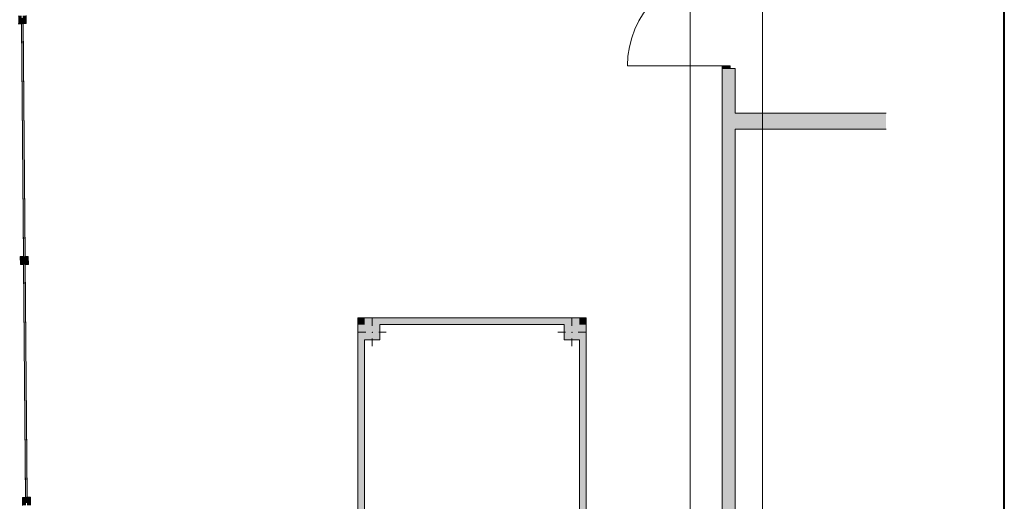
# Model space of a CAD drawing. Header units: millimetres. Extents: x 0 to 1208, y -24 to 589.
# Tile 43 of 49: x 354 to 415, y 347 to 377. Entities that reach past the tile are written whole.
import ezdxf
from ezdxf.xclip import XClip

# ---------------------------------------------------------------- set-up
doc = ezdxf.new("R2010")
doc.units = ezdxf.units.MM
doc.header["$MEASUREMENT"] = 0
doc.header["$XCLIPFRAME"] = 0
doc.linetypes.add('Wipeout_Contour', pattern=[1000, 0, -1000])
for name, color, linetype in [('Конструктив - колонны ул сущ.', 7, 'Continuous'), ('Конструктив - Стены Внутр сущ.', 7, 'Continuous'), ('Конструктив - Стены наружние фасад', 7, 'Continuous'), ('Конструктив - Фасадные стены сущ', 7, 'Continuous'), ('Местность - Забор', 7, 'Continuous'), ('Элемент Модели - Оси', 7, 'Continuous')]:
    doc.layers.add(name, color=color, linetype=linetype)

# ---------------------------------------------------------------- blocks, each defined once
blk = doc.blocks.new('Чертеж_2_2', base_point=(217.704, 72.604))
at = {"layer": 'Конструктив - колонны ул сущ.', "linetype": 'Continuous', "lineweight": 0, "true_color": 0x424b4b}
for points in [[(375.178, 357.104), (376.128, 357.104), (376.128, 358.054), (375.178, 358.054)], [(387.603, 358.054), (387.603, 357.104), (388.553, 357.104), (388.553, 358.054)]]:
    blk.add_hatch(color=139, dxfattribs=at).paths.add_polyline_path(points)
at = {"layer": 'Конструктив - Стены Внутр сущ.', "linetype": 'Continuous', "lineweight": 0, "true_color": 0x000000}
for points in [[(397.654, 370.219), (397.654, 371.219), (397.504, 371.219), (397.504, 370.219)], [(398.254, 370.219), (398.254, 371.219), (397.654, 371.219), (397.654, 370.219)], [(398.254, 371.219), (398.254, 370.219), (407.644, 370.219), (407.644, 371.219)]]:
    blk.add_hatch(color=18, dxfattribs=at).paths.add_polyline_path(points)
at = {"layer": 'Конструктив - Стены наружние фасад', "linetype": 'Continuous', "lineweight": 0, "true_color": 0x7f7f7f}
blk.add_hatch(color=8, dxfattribs=at).paths.add_polyline_path([(397.929, 374.004), (397.929, 374.164), (397.429, 374.164), (397.429, 374.004)])
at = {"layer": 'Конструктив - Стены наружние фасад', "linetype": 'Continuous', "lineweight": 0, "true_color": 0x000000}
for points in [[(397.429, 343.104), (397.504, 343.104), (397.504, 374.004), (397.429, 374.004)], [(397.504, 371.219), (397.654, 371.219), (397.654, 374.004), (397.504, 374.004)], [(397.654, 374.004), (397.654, 371.219), (398.254, 371.219), (398.254, 374.004)], [(397.504, 370.219), (397.504, 343.104), (397.654, 343.104), (397.654, 370.219)], [(397.654, 370.219), (397.654, 343.104), (398.254, 343.104), (398.254, 370.219)]]:
    blk.add_hatch(color=18, dxfattribs=at).paths.add_polyline_path(points)
at = {"layer": 'Конструктив - Фасадные стены сущ', "linetype": 'Continuous', "lineweight": 0, "true_color": 0x000000}
for points in [[(375.178, 358.054), (374.753, 358.479), (374.753, 358.054)], [(375.178, 358.479), (374.753, 358.479), (375.178, 358.054)], [(375.178, 358.054), (374.753, 358.054), (374.753, 328.679), (375.178, 328.679)], [(375.178, 358.054), (388.553, 358.054), (388.553, 358.479), (375.178, 358.479)], [(388.553, 358.054), (388.978, 358.054), (388.978, 358.479)], [(388.553, 358.054), (388.978, 358.479), (388.553, 358.479)], [(388.553, 358.054), (388.553, 315.286), (388.978, 315.506), (388.978, 358.054)]]:
    blk.add_hatch(color=18, dxfattribs=at).paths.add_polyline_path(points)
at = {"layer": 'Конструктив - колонны ул сущ.', "color": 7, "linetype": 'Continuous', "lineweight": 15, "ltscale": 0.5}
for p, q in [((375.653, 357.979), (375.653, 358.454)), ((388.078, 357.979), (388.078, 358.454)), ((375.253, 357.579), (374.778, 357.579)), ((376.053, 357.579), (376.528, 357.579)), ((387.678, 357.579), (387.203, 357.579)), ((388.478, 357.579), (388.953, 357.579)), ((375.653, 357.179), (375.653, 356.704)), ((388.078, 357.179), (388.078, 356.704))]:
    blk.add_line(p, q, dxfattribs=at)
at = {"layer": 'Конструктив - колонны ул сущ.', "color": 7, "linetype": 'Continuous', "lineweight": 15, "ltscale": 0.5, "flags": 128}
for points in [[(375.178, 357.104), (376.128, 357.104), (376.128, 358.054)], [(387.603, 358.054), (387.603, 357.104), (388.553, 357.104)]]:
    blk.add_lwpolyline(points, dxfattribs=at)
at = {"layer": 'Конструктив - колонны ул сущ.', "color": 7, "linetype": 'Continuous', "lineweight": 15, "ltscale": 0.5}
for p in [(375.653, 357.579), (388.078, 357.579)]:
    blk.add_point(p, dxfattribs=at)
at = {"layer": 'Конструктив - Стены Внутр сущ.', "color": 7, "linetype": 'Continuous', "lineweight": 15, "ltscale": 0.5, "flags": 128}
for points in [[(407.644, 371.219), (398.254, 371.219)], [(398.254, 370.219), (407.644, 370.219)]]:
    blk.add_lwpolyline(points, dxfattribs=at)
at = {"layer": 'Конструктив - Стены наружние фасад', "color": 7, "linetype": 'Continuous', "lineweight": 15, "ltscale": 0.5}
for p, q in [((397.429, 374.164), (391.539, 374.164)), ((397.929, 374.164), (397.429, 374.164)), ((397.429, 374.164), (397.429, 374.004)), ((397.429, 374.004), (397.429, 373.789)), ((397.429, 374.004), (397.504, 374.004)), ((397.429, 374.004), (397.929, 374.004)), ((397.429, 374.004), (397.504, 374.004)), ((397.429, 374.004), (397.504, 374.004)), ((397.429, 374.004), (397.429, 373.789)), ((397.429, 374.004), (397.429, 373.789)), ((397.504, 374.004), (397.654, 374.004)), ((397.504, 374.004), (397.654, 374.004)), ((397.504, 374.004), (397.654, 374.004)), ((397.654, 374.004), (397.929, 374.004)), ((397.654, 374.004), (397.929, 374.004)), ((397.654, 374.004), (397.929, 374.004)), ((397.929, 374.004), (397.929, 374.164)), ((397.929, 374.004), (398.254, 374.004)), ((397.929, 374.004), (398.254, 374.004)), ((397.929, 374.004), (398.254, 374.004)), ((398.254, 374.004), (398.254, 373.789)), ((398.254, 374.004), (398.254, 373.789)), ((398.254, 374.004), (398.254, 373.789))]:
    blk.add_line(p, q, dxfattribs=at)
at = {"layer": 'Конструктив - Стены наружние фасад', "color": 7, "linetype": 'Continuous', "lineweight": 15, "ltscale": 0.5, "flags": 128}
for points in [[(397.429, 374.004), (397.429, 343.104)], [(398.254, 371.219), (398.254, 374.004)], [(398.254, 343.104), (398.254, 370.219)]]:
    blk.add_lwpolyline(points, dxfattribs=at)
at = {"layer": 'Конструктив - Стены наружние фасад', "color": 7, "linetype": 'Continuous', "lineweight": 15, "ltscale": 0.5}
blk.add_arc((397.429, 374.164), 5.89, 90, 180, dxfattribs=at)
at = {"layer": 'Конструктив - Фасадные стены сущ', "color": 7, "linetype": 'Continuous', "lineweight": 15, "ltscale": 0.5, "flags": 128}
for points in [[(374.753, 358.479), (374.753, 358.054)], [(388.978, 358.479), (374.753, 358.479)], [(374.753, 358.054), (374.753, 328.679)], [(376.128, 358.054), (387.603, 358.054)], [(388.978, 358.479), (388.978, 358.054)], [(388.978, 315.506), (388.978, 358.054)], [(375.178, 341.512), (375.178, 357.104)], [(388.553, 357.104), (388.553, 341.512)]]:
    blk.add_lwpolyline(points, dxfattribs=at)
at = {"layer": 'Элемент Модели - Оси', "color": 7, "linetype": 'Continuous', "lineweight": 15, "ltscale": 0.5}
for p, q in [((395.454, 533.604), (395.454, 137.362)), ((399.954, 533.604), (399.954, 137.362))]:
    blk.add_line(p, q, dxfattribs=at)
at = {"color": 254, "linetype": 'Wipeout_Contour', "lineweight": 0, "ltscale": 6013.022264}
blk.add_wipeout([(353.946, 361.793), (354.073, 347.293), (354.098, 347.293), (354.099, 347.143), (354.149, 347.144), (354.148, 347.294), (354.173, 347.294), (354.046, 361.793), (354.021, 361.793), (354.019, 361.943), (353.969, 361.943), (353.971, 361.793)], dxfattribs=at).dxf.layer = 'Местность - Забор'
at = {"layer": 'Местность - Забор', "linetype": 'Continuous', "lineweight": 0, "true_color": 0x000000}
blk.add_hatch(color=18, dxfattribs=at).paths.add_polyline_path([(354.149, 347.144), (354.099, 347.143), (354.098, 347.293), (353.873, 347.291), (353.877, 346.791), (354.102, 346.793), (354.101, 346.943), (354.151, 346.944), (354.152, 346.794), (354.377, 346.796), (354.373, 347.296), (354.148, 347.294)])
at = {"layer": 'Местность - Забор', "color": 7, "linetype": 'Continuous', "lineweight": 15, "ltscale": 0.5}
for p, q in [((353.971, 361.793), (353.746, 361.791)), ((354.246, 361.795), (354.021, 361.793)), ((354.098, 347.293), (353.873, 347.291)), ((353.873, 347.291), (353.877, 346.791)), ((354.098, 347.293), (354.099, 347.143)), ((354.149, 347.144), (354.099, 347.143)), ((354.373, 347.296), (354.148, 347.294)), ((354.148, 347.294), (354.149, 347.144)), ((354.373, 347.296), (354.377, 346.796))]:
    blk.add_line(p, q, dxfattribs=at)
at = {"layer": 'Местность - Забор', "color": 7, "linetype": 'Continuous', "lineweight": 15, "ltscale": 0.5, "flags": 128}
for points in [[(354.073, 347.293), (353.946, 361.793)], [(354.173, 347.294), (354.046, 361.793)]]:
    blk.add_lwpolyline(points, dxfattribs=at)
at = {"color": 254, "linetype": 'Wipeout_Contour', "lineweight": 0, "ltscale": 6140.589139}
blk.add_wipeout([(353.814, 376.792), (353.941, 362.293), (353.966, 362.293), (353.968, 362.143), (354.018, 362.143), (354.016, 362.293), (354.041, 362.293), (353.914, 376.793), (353.889, 376.793), (353.888, 376.943), (353.838, 376.942), (353.839, 376.792)], dxfattribs=at).dxf.layer = 'Местность - Забор'
at = {"layer": 'Местность - Забор', "linetype": 'Continuous', "lineweight": 0, "true_color": 0x000000}
for points in [[(353.886, 377.143), (353.836, 377.142), (353.835, 377.292), (353.61, 377.29), (353.614, 376.79), (353.839, 376.792), (353.838, 376.942), (353.888, 376.943), (353.889, 376.793), (354.114, 376.795), (354.11, 377.295), (353.885, 377.293)], [(353.943, 362.143), (354.043, 362.143), (353.913, 376.943), (353.813, 376.942)], [(354.018, 362.143), (353.968, 362.143), (353.966, 362.293), (353.741, 362.291), (353.746, 361.791), (353.971, 361.793), (353.969, 361.943), (354.019, 361.943), (354.021, 361.793), (354.246, 361.795), (354.241, 362.295), (354.016, 362.293)], [(354.074, 347.143), (354.174, 347.144), (354.044, 361.943), (353.944, 361.943)]]:
    blk.add_hatch(color=18, dxfattribs=at).paths.add_polyline_path(points)
at = {"layer": 'Местность - Забор', "color": 7, "linetype": 'Continuous', "lineweight": 15, "ltscale": 0.5}
for p, q in [((354.11, 377.295), (354.114, 376.795)), ((353.839, 376.792), (353.614, 376.79)), ((353.888, 376.943), (353.838, 376.942)), ((353.838, 376.942), (353.839, 376.792)), ((353.888, 376.943), (353.889, 376.793)), ((354.114, 376.795), (353.889, 376.793)), ((353.966, 362.293), (353.741, 362.291)), ((353.741, 362.291), (353.746, 361.791)), ((353.966, 362.293), (353.968, 362.143)), ((354.241, 362.295), (354.016, 362.293)), ((354.016, 362.293), (354.018, 362.143)), ((354.241, 362.295), (354.246, 361.795)), ((354.018, 362.143), (353.968, 362.143)), ((353.969, 361.943), (353.971, 361.793)), ((354.019, 361.943), (353.969, 361.943)), ((354.019, 361.943), (354.021, 361.793))]:
    blk.add_line(p, q, dxfattribs=at)
at = {"layer": 'Местность - Забор', "color": 7, "linetype": 'Continuous', "lineweight": 15, "ltscale": 0.5, "flags": 128}
for points in [[(353.943, 362.143), (354.043, 362.143), (353.913, 376.943), (353.813, 376.942)], [(354.074, 347.143), (354.174, 347.144), (354.044, 361.943), (353.944, 361.943)]]:
    blk.add_lwpolyline(points, close=True, dxfattribs=at)
for points in [[(353.941, 362.293), (353.814, 376.792)], [(354.041, 362.293), (353.914, 376.793)]]:
    blk.add_lwpolyline(points, dxfattribs=at)

msp = doc.modelspace()

# ---------------------------------------------------------------- linework, layer by layer
at = {"color": 7, "linetype": 'Continuous', "lineweight": 40}
msp.add_line((415, 5), (415, 589), dxfattribs=at)

# ---------------------------------------------------------------- block references
at = {"color": 161, "linetype": 'Continuous', "lineweight": 40, "true_color": 0x83aefe}
ref = msp.add_blockref('Чертеж_2_2', (217.704, 72.604), dxfattribs=at)
XClip(ref).set_block_clipping_path([(24.004460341, 137.3615431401), (407.6441154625, 585.1734188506)])

doc.saveas('drawing.dxf')
